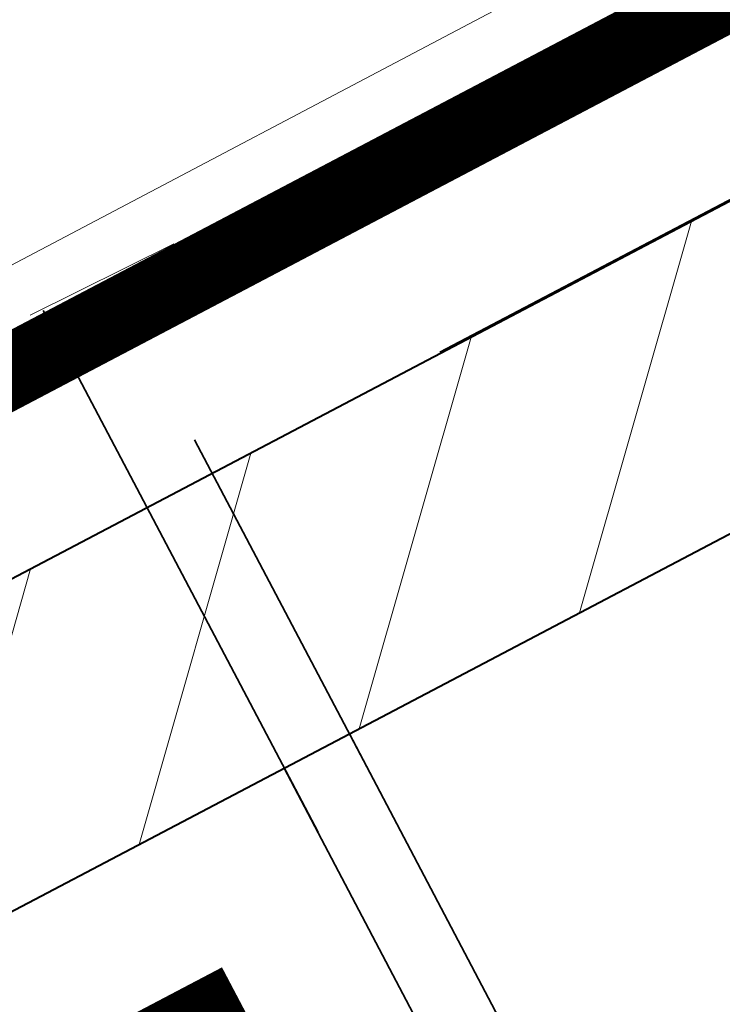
# Model space of a CAD drawing. Header units: metres. Extents: x 7408630 to 7411134, y 5569633 to 5570339.
# Tile 59 of 76: x 7410493.461 to 7410493.652, y 5569902.192 to 5569902.459. Entities that reach past the tile are written whole.
import ezdxf
from ezdxf.enums import TextEntityAlignment as Align

# ---------------------------------------------------------------- set-up
doc = ezdxf.new("R2010")
doc.units = ezdxf.units.M
doc.header["$MEASUREMENT"] = 0
doc.linetypes.add('HIDDEN', pattern=[9.524999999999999, 6.35, -3.175])
for name, color, linetype, lineweight in [('0-drzwi-linia', 213, 'Continuous', 5), ('0-ZABUDOWA GK-MDF', 54, 'Continuous', 35), ('1_POSADZKA PODZIAŁY', 151, 'Continuous', 0), ('1_POSADZKI COKOŁY', 170, 'Continuous', 0), ('Hatch_zamurowania', 4, 'Continuous', 5), ('OPIS POM NOWE', 140, 'Continuous', 5), ('Opis_pom', 9, 'Continuous', 18), ('Sciany', 2, 'Continuous', 40)]:
    doc.layers.add(name, color=color, linetype=linetype, lineweight=lineweight)
doc.styles.add('ARIAL', font='tahoma.ttf')
pattern_1 = [(0, (-58931.34199039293, 199163.1944934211), (0, 80), []), (90, (-58931.34199039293, 199163.1944934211), (-80, 4.898587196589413e-15), [])]

# ---------------------------------------------------------------- blocks, each defined once
blk = doc.blocks.new('drzwi giszet')
at = {"linetype": 'HIDDEN'}
blk.add_arc((68617.38963873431, -194499.2654942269), 90, 88.08978682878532, 179.999987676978, dxfattribs=at)
blk = doc.blocks.new('A$C142d3faa')
at = {"layer": '1_POSADZKA PODZIAŁY'}
h = blk.add_hatch(dxfattribs=at)
h.set_pattern_fill('_USER', color=256, scale=80, double=1, pattern_type=0)
h.set_pattern_definition(pattern_1)
h.paths.add_polyline_path([(28.22535916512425, 1045.606190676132), (175.2253591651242, 1045.606190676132), (175.2253591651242, 1273.606190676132), (408.2253591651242, 1273.606190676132), (408.2253591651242, 1588.606190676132), (65.22535916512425, 1588.606190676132), (65.22535916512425, 1464.606190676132), (38.22535945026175, 1464.606190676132), (38.22535945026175, 1191.606190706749), (63.22535916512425, 1191.606190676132), (63.22535915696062, 1179.606190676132), (27.22535916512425, 1179.606190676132)])
h = blk.add_hatch(dxfattribs=at)
h.set_pattern_fill('_USER', color=256, scale=80, double=1, pattern_type=0)
h.set_pattern_definition(pattern_1)
h.paths.add_polyline_path([(419.2253591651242, 1045.606190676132), (183.2253591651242, 1045.606190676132), (183.2253591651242, 1265.606190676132), (299.2339670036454, 1265.596304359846), (299.2339670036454, 1245.596304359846), (419.2253591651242, 1245.606190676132)])
at = {"layer": 'Hatch_zamurowania'}
h = blk.add_hatch(dxfattribs=at)
h.set_pattern_fill('ANSI31', color=256, scale=1.5)
h.set_pattern_definition([(45, (-50117.48606533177, 199163.1944934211), (-3.367596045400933, 3.367596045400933), [])])
h.paths.add_polyline_path([(175.2253591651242, 1045.400270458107), (175.2253591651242, 1273.606190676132), (419.2253591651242, 1273.606190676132), (419.2253591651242, 1265.606190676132), (183.2253591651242, 1265.606190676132), (183.2253591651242, 1045.606190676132)])
at = {"layer": '0-ZABUDOWA GK-MDF'}
for points in [[(299.2425918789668, 1263.639796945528), (299.2425918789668, 1279.662022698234)], [(301.2425918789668, 1263.639796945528), (301.2425918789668, 1274.639796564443)], [(308.2425918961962, 1273.63979690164), (419.2253591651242, 1273.602493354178)], [(299.2253591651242, 1245.606190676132), (299.2425918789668, 1265.606190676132)], [(301.2253584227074, 1245.604467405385), (301.2425911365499, 1265.604467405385)]]:
    blk.add_lwpolyline(points, dxfattribs=at)
at = {"layer": '1_POSADZKI COKOŁY', "color": 180, "true_color": 0x3022f7, "const_width": 2}
for points in [[(33.22535916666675, 1050.606190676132), (170.2253591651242, 1050.606190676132), (170.2253591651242, 1278.606266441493), (414.2253591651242, 1278.602569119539), (414.2253591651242, 1583.606190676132), (70.22535918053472, 1583.606190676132), (70.22535956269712, 1459.606190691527), (43.22535944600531, 1459.60619060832), (43.22535922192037, 1196.606190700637), (68.22535916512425, 1196.60619067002), (68.22535916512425, 1174.606190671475), (33.22535920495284, 1174.606190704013)], [(188.2253591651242, 1050.606190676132), (414.2253591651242, 1050.606190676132), (414.2253591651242, 1240.606190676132), (294.2253591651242, 1240.606190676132), (294.2253591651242, 1260.606190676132), (188.2253591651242, 1260.606190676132)]]:
    blk.add_lwpolyline(points, close=True, dxfattribs=at)
at = {"layer": 'Sciany'}
for points in [[(419.2253591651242, 1273.606190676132), (175.2253591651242, 1273.606190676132)], [(419.2253591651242, 1265.606190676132), (183.2253591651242, 1265.606190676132)]]:
    blk.add_lwpolyline(points, dxfattribs=at)
at = {"layer": '0-drzwi-linia', "rotation": 90.00000000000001}
blk.add_blockref('drzwi giszet', (-194196.0401164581, -67247.78344764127), dxfattribs=at)
at = {"layer": 'OPIS POM NOWE', "style": 'ARIAL'}
for tag, p in [('E1,4', (2085.453509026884, 1677.902724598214)), ('E1,4', (2642.565068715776, 1467.098580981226)), ('E1,4', (2887.554946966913, 1334.669140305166)), ('E1,1', (2346.15172770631, 945.3069204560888)), ('E1,2', (2380.289767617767, 731.4605824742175)), ('E1,4', (3248.926969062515, 423.5622677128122)), ('E1,3', (2269.290473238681, 389.8474601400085)), ('E1,5', (4145.396889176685, -41.41678165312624))]:
    blk.add_attdef(tag, text='', height=23.936, dxfattribs=at).set_placement(p, align=Align.MIDDLE_CENTER)
at = {"layer": 'Opis_pom', "ltscale": 0.7, "style": 'ARIAL'}
for tag, p in [('B1,18', (784.175454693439, 4749.376909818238)), ('B1,21', (1474.160621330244, 4744.552251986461)), ('B1/17', (593.1950013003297, 4721.360037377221)), ('1,23', (2643.879736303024, 4721.360037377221)), ('1,22', (2015.997302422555, 4715.619925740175)), ('A1,1', (-123.2752701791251, 4710.792713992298)), ('B1,1', (2964.213888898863, 4687.194759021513)), ('B1,19', (983.4770436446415, 4684.250472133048)), ('A1,6', (-365.3793687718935, 4657.226791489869)), ('A1,16', (198.2072643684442, 4631.436355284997)), ('B1,20', (1267.194878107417, 4624.632454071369)), ('B1,3', (3298.013043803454, 4567.235815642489)), ('B1,4', (4545.109849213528, 4480.622250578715)), ('A1,5', (-782.1155021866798, 4446.932694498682)), ('A1,2', (-186.9193724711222, 4425.112318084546)), ('A1,15', (198.2072643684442, 4391.000839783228)), ('B1,2', (2872.012077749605, 4302.459186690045)), ('A1,3', (-121.2895641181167, 4150.905633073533)), ('B1,8', (2427.383192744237, 4053.123158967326)), ('B1,6', (4754.926236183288, 3940.334623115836)), ('A1,4', (-837.6792277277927, 3920.772192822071)), ('B1,14', (401.2060605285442, 3890.998977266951)), ('B1,13', (1255.283140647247, 3857.264790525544)), ('B1,5', (4487.887436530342, 3854.524062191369)), ('B1,10', (1961.599271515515, 3852.276071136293)), ('B1,9', (2126.781835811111, 3827.246892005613)), ('B1,7', (3203.179523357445, 3799.68363001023)), ('B1,11', (2118.658790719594, 3658.838670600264)), ('B1,12', (1949.477289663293, 3633.257187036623)), ('C1,2', (2894.604733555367, 3427.283363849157)), ('C1,3', (2160.246723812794, 3198.455877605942)), ('C1,1', (3129.25555325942, 2706.44898945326)), ('C1,4', (2077.339235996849, 2485.413103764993)), ('C1,5', (2131.383208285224, 2180.309788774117)), ('C1,10', (3196.043433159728, 2172.920878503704)), ('C1,9', (3215.995519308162, 1907.634199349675)), ('C1,6', (2168.073843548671, 1819.58528353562)), ('D0,18', (1348.653176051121, 1483.781635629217)), ('C1,8', (2890.195548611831, 1472.29709332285)), ('C1,7', (2247.746238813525, 1432.404889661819)), ('D,03', (680.1466722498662, 1361.206844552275)), ('D0,15', (1769.826019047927, 1360.285680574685)), ('D,07', (301.6534830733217, 1339.208595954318)), ('D0,6', (-189.623502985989, 1299.117330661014)), ('D0,8', (-573.6059719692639, 1280.794415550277)), ('D0,2', (1011.718833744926, 1184.667071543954)), ('D0,4', (520.2942003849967, 1181.603761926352)), ('D0,14', (1790.011409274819, 1156.002015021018)), ('D,05', (264.3299696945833, 1077.697489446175)), ('D0,13', (1760.78024321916, 974.2700197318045)), ('D0,09', (-770.0709432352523, 944.5551283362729)), ('D0,1', (999.9887503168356, 928.6062601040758)), ('D0,10', (-751.0723892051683, 564.5580135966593)), ('D0,11', (-751.0723892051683, 336.7382673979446)), ('D0,12', (198.7439030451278, 306.3970252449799))]:
    blk.add_attdef(tag, text='', height=11.968, dxfattribs=at).set_placement(p, align=Align.MIDDLE_CENTER)

msp = doc.modelspace()

# ---------------------------------------------------------------- block references
at = {"xscale": 0.01, "yscale": 0.01, "zscale": 0.01, "rotation": 27.75854060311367}
msp.add_blockref('A$C142d3faa', (7410496.779402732, 5569889.662845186), dxfattribs=at)

doc.saveas('drawing.dxf')
